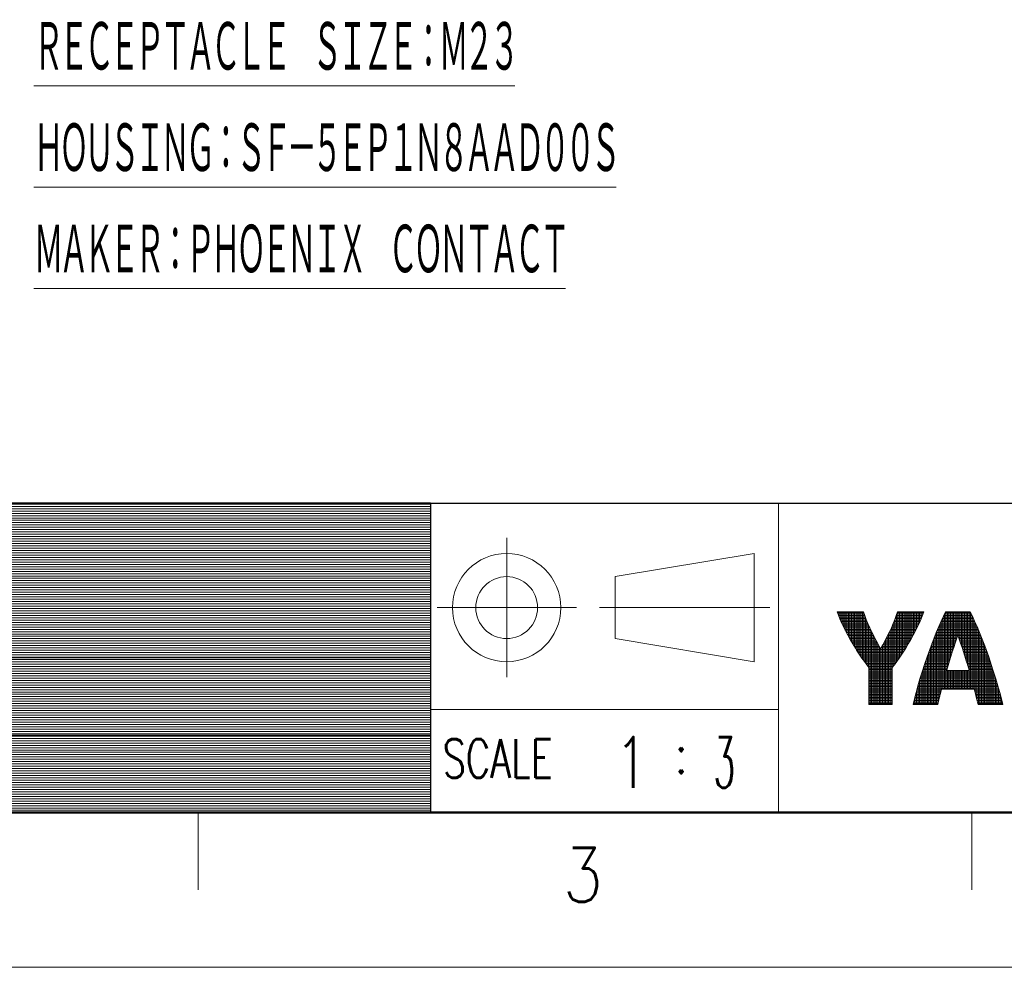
# Model space of a CAD drawing. Header units: millimetres. Extents: x 0 to 1300, y 0 to 891.
# Tile 2 of 141: x 295 to 486, y 0 to 184. Entities that reach past the tile are written whole.
import ezdxf

# ---------------------------------------------------------------- set-up
doc = ezdxf.new("R2010")
doc.units = ezdxf.units.MM
doc.header["$LTSCALE"] = 0.545669
doc.layers.add('NoLayerName_001', color=7, linetype='Continuous')
doc.styles.get("Standard").update_dxf_attribs({"font": 'txt', "bigfont": 'extfont2'})

# ---------------------------------------------------------------- blocks, each defined once
blk = doc.blocks.new('*X58')
at = {"color": 2, "linetype": 'Continuous', "lineweight": 13}
for p, q in [((0, 5.967), (1.699, 5.967)), ((0.012, 5.936), (0.012, 6.001)), ((0.038, 5.867), (1.734, 5.867)), ((0.076, 5.767), (1.769, 5.767)), ((0.112, 5.679), (0.112, 6.001)), ((0.212, 5.441), (0.212, 6.001)), ((0.312, 5.218), (0.312, 6.001)), ((0.412, 5.005), (0.412, 6.001)), ((0.512, 4.803), (0.512, 6.001)), ((0.612, 4.609), (0.612, 6.001)), ((0.712, 4.421), (0.712, 6.001)), ((0.812, 4.239), (0.812, 6.001)), ((0.912, 4.065), (0.912, 6.001)), ((1.012, 3.893), (1.012, 6.001)), ((1.112, 3.728), (1.112, 6.001)), ((1.212, 3.565), (1.212, 6.001)), ((1.312, 3.41), (1.312, 6.001)), ((1.412, 3.255), (1.412, 6.001)), ((1.512, 3.109), (1.512, 6.001)), ((1.612, 2.964), (1.612, 6.001)), ((1.712, 2.824), (1.712, 5.931)), ((3.806, 5.767), (5.499, 5.767)), ((3.812, 2.754), (3.812, 5.784)), ((3.841, 5.867), (5.537, 5.867)), ((3.876, 5.967), (5.575, 5.967)), ((3.912, 2.893), (3.912, 6.001)), ((4.012, 3.034), (4.012, 6.001)), ((4.112, 3.18), (4.112, 6.001)), ((4.212, 3.331), (4.212, 6.001)), ((4.312, 3.485), (4.312, 6.001)), ((4.412, 3.643), (4.412, 6.001)), ((4.512, 3.809), (4.512, 6.001)), ((4.612, 3.976), (4.612, 6.001)), ((4.712, 4.149), (4.712, 6.001)), ((4.812, 4.329), (4.812, 6.001)), ((4.912, 4.512), (4.912, 6.001)), ((5.012, 4.703), (5.012, 6.001)), ((5.112, 4.902), (5.112, 6.001)), ((5.212, 5.108), (5.212, 6.001)), ((5.312, 5.324), (5.312, 6.001)), ((5.412, 5.554), (5.412, 6.001)), ((5.512, 5.801), (5.512, 6.001)), ((0.116, 5.667), (1.806, 5.667)), ((0.157, 5.567), (1.844, 5.567)), ((0.2, 5.467), (1.883, 5.467)), ((0.244, 5.367), (1.923, 5.367)), ((0.289, 5.267), (1.964, 5.267)), ((0.335, 5.167), (2.006, 5.167)), ((1.812, 2.69), (1.812, 5.653)), ((1.912, 2.558), (1.912, 5.395)), ((2.012, 2.433), (2.012, 5.155)), ((3.568, 5.167), (5.239, 5.167)), ((3.611, 5.267), (5.286, 5.267)), ((3.612, 2.494), (3.612, 5.269)), ((3.652, 5.367), (5.331, 5.367)), ((3.692, 5.467), (5.374, 5.467)), ((3.712, 2.622), (3.712, 5.517)), ((3.731, 5.567), (5.417, 5.567)), ((3.769, 5.667), (5.458, 5.667)), ((0.382, 5.067), (2.05, 5.067)), ((0.431, 4.967), (2.093, 4.967)), ((0.48, 4.867), (2.139, 4.867)), ((0.529, 4.767), (2.185, 4.767)), ((0.582, 4.667), (2.232, 4.667)), ((0.634, 4.567), (2.281, 4.567)), ((0.687, 4.467), (2.33, 4.467)), ((2.112, 0), (2.112, 4.927)), ((2.212, 0), (2.212, 4.71)), ((2.312, 0), (2.312, 4.504)), ((3.245, 4.467), (4.888, 4.467)), ((3.294, 4.567), (4.941, 4.567)), ((3.312, 0), (3.312, 4.605)), ((3.342, 4.667), (4.993, 4.667)), ((3.389, 4.767), (5.045, 4.767)), ((3.412, 0), (3.412, 4.816)), ((3.435, 4.867), (5.095, 4.867)), ((3.481, 4.967), (5.144, 4.967)), ((3.512, 0), (3.512, 5.037)), ((3.525, 5.067), (5.193, 5.067)), ((0.742, 4.367), (2.38, 4.367)), ((0.796, 4.267), (2.432, 4.267)), ((0.853, 4.167), (2.483, 4.167)), ((0.91, 4.067), (2.537, 4.067)), ((0.968, 3.967), (2.591, 3.967)), ((1.027, 3.867), (2.645, 3.867)), ((2.412, 0), (2.412, 4.306)), ((2.512, 0), (2.512, 4.113)), ((2.612, 0), (2.612, 3.929)), ((2.912, 0), (2.912, 3.836)), ((2.929, 3.867), (4.547, 3.867)), ((2.984, 3.967), (4.607, 3.967)), ((3.012, 0), (3.012, 4.019)), ((3.038, 4.067), (4.664, 4.067)), ((3.091, 4.167), (4.722, 4.167)), ((3.112, 0), (3.112, 4.207)), ((3.143, 4.267), (4.778, 4.267)), ((3.194, 4.367), (4.833, 4.367)), ((3.212, 0), (3.212, 4.401)), ((1.088, 3.767), (2.702, 3.767)), ((1.148, 3.667), (2.759, 3.667)), ((1.211, 3.567), (4.364, 3.567)), ((1.274, 3.467), (4.3, 3.467)), ((1.339, 3.367), (4.235, 3.367)), ((1.404, 3.267), (4.171, 3.267)), ((2.712, 0), (2.712, 3.75)), ((2.812, 0), (2.812, 3.66)), ((2.816, 3.667), (4.426, 3.667)), ((2.873, 3.767), (4.487, 3.767)), ((1.472, 3.167), (4.103, 3.167)), ((1.54, 3.067), (4.035, 3.067)), ((1.609, 2.967), (3.965, 2.967)), ((1.681, 2.867), (3.894, 2.867)), ((1.753, 2.767), (3.822, 2.767)), ((1.829, 2.667), (3.746, 2.667)), ((1.905, 2.567), (3.67, 2.567)), ((1.984, 2.467), (3.59, 2.467)), ((2.037, 2.367), (3.537, 2.367)), ((2.037, 2.267), (3.537, 2.267)), ((2.037, 2.167), (3.537, 2.167)), ((2.037, 2.067), (3.537, 2.067)), ((2.037, 1.967), (3.537, 1.967)), ((2.037, 1.867), (3.537, 1.867)), ((2.037, 1.767), (3.537, 1.767)), ((2.037, 1.667), (3.537, 1.667)), ((2.037, 1.567), (3.537, 1.567)), ((2.037, 1.467), (3.537, 1.467)), ((2.037, 1.367), (3.537, 1.367)), ((2.037, 1.267), (3.537, 1.267)), ((2.037, 1.167), (3.537, 1.167)), ((2.037, 1.067), (3.537, 1.067)), ((2.037, 0.967), (3.537, 0.967)), ((2.037, 0.867), (3.537, 0.867)), ((2.037, 0.767), (3.537, 0.767)), ((2.037, 0.667), (3.537, 0.667)), ((2.037, 0.567), (3.537, 0.567)), ((2.037, 0.467), (3.537, 0.467)), ((2.037, 0.367), (3.537, 0.367)), ((2.037, 0.267), (3.537, 0.267)), ((2.037, 0.167), (3.537, 0.167)), ((2.037, 0.067), (3.537, 0.067))]:
    blk.add_line(p, q, dxfattribs=at)
blk = doc.blocks.new('*X63')
at = {"color": 2, "linetype": 'Continuous', "lineweight": 13}
for p, q in [((1.971, 5.766), (3.797, 5.766)), ((2.009, 1), (2.009, 5.844)), ((2.019, 5.866), (3.749, 5.866)), ((2.068, 5.966), (3.7, 5.966)), ((2.109, 1), (2.109, 6)), ((2.209, 2.39), (2.209, 6)), ((2.309, 2.726), (2.309, 6)), ((2.409, 3.052), (2.409, 6)), ((2.509, 3.369), (2.509, 6)), ((2.609, 3.678), (2.609, 6)), ((2.709, 3.978), (2.709, 6)), ((2.809, 4.269), (2.809, 6)), ((2.909, 4.414), (2.909, 6)), ((3.009, 4.126), (3.009, 6)), ((3.109, 3.83), (3.109, 6)), ((3.209, 3.526), (3.209, 6)), ((3.309, 3.214), (3.309, 6)), ((3.409, 2.892), (3.409, 6)), ((3.509, 2.562), (3.509, 6)), ((3.609, 2.222), (3.609, 6)), ((3.709, 1), (3.709, 5.949)), ((3.809, 1), (3.809, 5.743)), ((1.699, 5.166), (4.069, 5.166)), ((1.709, 0.532), (1.709, 5.189)), ((1.742, 5.266), (4.026, 5.266)), ((1.786, 5.366), (3.982, 5.366)), ((1.809, 0.936), (1.809, 5.417)), ((1.831, 5.466), (3.937, 5.466)), ((1.877, 5.566), (3.891, 5.566)), ((1.909, 1), (1.909, 5.634)), ((1.924, 5.666), (3.844, 5.666)), ((3.909, 1), (3.909, 5.527)), ((4.009, 0.738), (4.009, 5.305)), ((1.408, 4.466), (2.878, 4.466)), ((1.409, 0), (1.409, 4.468)), ((1.448, 4.566), (4.32, 4.566)), ((1.488, 4.666), (4.28, 4.666)), ((1.509, 0), (1.509, 4.717)), ((1.529, 4.766), (4.239, 4.766)), ((1.571, 4.866), (4.197, 4.866)), ((1.609, 0.106), (1.609, 4.956)), ((1.613, 4.966), (4.155, 4.966)), ((1.655, 5.066), (4.113, 5.066)), ((2.89, 4.466), (4.36, 4.466)), ((4.109, 0.327), (4.109, 5.077)), ((4.209, 0), (4.209, 4.838)), ((4.309, 0), (4.309, 4.596)), ((1.175, 3.866), (2.671, 3.866)), ((1.209, 0), (1.209, 3.954)), ((1.213, 3.966), (2.705, 3.966)), ((1.251, 4.066), (2.739, 4.066)), ((1.29, 4.166), (2.773, 4.166)), ((1.309, 0), (1.309, 4.216)), ((1.328, 4.266), (2.808, 4.266)), ((1.368, 4.366), (2.843, 4.366)), ((2.925, 4.366), (4.4, 4.366)), ((2.96, 4.266), (4.44, 4.266)), ((2.995, 4.166), (4.478, 4.166)), ((3.029, 4.066), (4.516, 4.066)), ((3.063, 3.966), (4.555, 3.966)), ((3.097, 3.866), (4.593, 3.866)), ((4.409, 0), (4.409, 4.345)), ((4.509, 0), (4.509, 4.087)), ((4.609, 0), (4.609, 3.825)), ((0.956, 3.266), (2.476, 3.266)), ((0.992, 3.366), (2.508, 3.366)), ((1.009, 0), (1.009, 3.412)), ((1.028, 3.466), (2.54, 3.466)), ((1.065, 3.566), (2.572, 3.566)), ((1.101, 3.666), (2.605, 3.666)), ((1.109, 0), (1.109, 3.686)), ((1.138, 3.766), (2.638, 3.766)), ((3.13, 3.766), (4.63, 3.766)), ((3.163, 3.666), (4.667, 3.666)), ((3.196, 3.566), (4.703, 3.566)), ((3.228, 3.466), (4.74, 3.466)), ((3.26, 3.366), (4.776, 3.366)), ((3.292, 3.266), (4.812, 3.266)), ((4.709, 0), (4.709, 3.552)), ((4.809, 0), (4.809, 3.275)), ((0.716, 2.566), (2.261, 2.566)), ((0.75, 2.666), (2.291, 2.666)), ((0.784, 2.766), (2.321, 2.766)), ((0.809, 0), (0.809, 2.839)), ((0.818, 2.866), (2.351, 2.866)), ((0.852, 2.966), (2.382, 2.966)), ((0.886, 3.066), (2.413, 3.066)), ((0.909, 0), (0.909, 3.131)), ((0.921, 3.166), (2.444, 3.166)), ((3.324, 3.166), (4.847, 3.166)), ((3.355, 3.066), (4.882, 3.066)), ((3.386, 2.966), (4.916, 2.966)), ((3.417, 2.866), (4.95, 2.866)), ((3.447, 2.766), (4.984, 2.766)), ((3.477, 2.666), (5.018, 2.666)), ((3.507, 2.566), (5.051, 2.566)), ((4.909, 0), (4.909, 2.988)), ((5.009, 0), (5.009, 2.694)), ((0.509, 0), (0.509, 1.915)), ((0.524, 1.966), (5.244, 1.966)), ((0.555, 2.066), (5.213, 2.066)), ((0.587, 2.166), (5.181, 2.166)), ((0.609, 0), (0.609, 2.234)), ((0.619, 2.266), (2.172, 2.266)), ((0.652, 2.366), (2.202, 2.366)), ((0.684, 2.466), (2.231, 2.466)), ((0.709, 0), (0.709, 2.542)), ((2.209, 1), (2.209, 2.2)), ((2.309, 1), (2.309, 2.2)), ((2.409, 1), (2.409, 2.2)), ((2.509, 1), (2.509, 2.2)), ((2.609, 1), (2.609, 2.2)), ((2.709, 1), (2.709, 2.2)), ((2.809, 1), (2.809, 2.2)), ((2.909, 1), (2.909, 2.2)), ((3.009, 1), (3.009, 2.2)), ((3.109, 1), (3.109, 2.2)), ((3.209, 1), (3.209, 2.2)), ((3.309, 1), (3.309, 2.2)), ((3.409, 1), (3.409, 2.2)), ((3.509, 1), (3.509, 2.2)), ((3.537, 2.466), (5.084, 2.466)), ((3.566, 2.366), (5.116, 2.366)), ((3.595, 2.266), (5.149, 2.266)), ((3.609, 1), (3.609, 2.2)), ((5.109, 0), (5.109, 2.39)), ((5.209, 0), (5.209, 2.08)), ((0.344, 1.366), (5.424, 1.366)), ((0.373, 1.466), (5.395, 1.466)), ((0.402, 1.566), (5.366, 1.566)), ((0.409, 0), (0.409, 1.588)), ((0.432, 1.666), (5.336, 1.666)), ((0.463, 1.766), (5.305, 1.766)), ((0.493, 1.866), (5.274, 1.866)), ((5.309, 0), (5.309, 1.756)), ((5.409, 0), (5.409, 1.42)), ((0.15, 0.666), (1.742, 0.666)), ((0.176, 0.766), (1.766, 0.766)), ((0.203, 0.866), (1.791, 0.866)), ((0.209, 0), (0.209, 0.886)), ((0.231, 0.966), (1.816, 0.966)), ((0.258, 1.066), (5.51, 1.066)), ((0.286, 1.166), (5.482, 1.166)), ((0.309, 0), (0.309, 1.246)), ((0.314, 1.266), (5.453, 1.266)), ((3.951, 0.966), (5.537, 0.966)), ((3.977, 0.866), (5.565, 0.866)), ((4.002, 0.766), (5.592, 0.766)), ((4.026, 0.666), (5.618, 0.666)), ((5.509, 0), (5.509, 1.07)), ((5.609, 0), (5.609, 0.704)), ((0, 0.066), (1.599, 0.066)), ((0.009, 0), (0.009, 0.102)), ((0.024, 0.166), (1.622, 0.166)), ((0.048, 0.266), (1.645, 0.266)), ((0.072, 0.366), (1.669, 0.366)), ((0.098, 0.466), (1.692, 0.466)), ((0.109, 0), (0.109, 0.507)), ((0.124, 0.566), (1.717, 0.566)), ((4.051, 0.566), (5.644, 0.566)), ((4.075, 0.466), (5.67, 0.466)), ((4.099, 0.366), (5.696, 0.366)), ((4.122, 0.266), (5.72, 0.266)), ((4.146, 0.166), (5.744, 0.166)), ((4.169, 0.066), (5.768, 0.066)), ((5.709, 0), (5.709, 0.313))]:
    blk.add_line(p, q, dxfattribs=at)
blk = doc.blocks.new('JZB_0004')
at = {"layer": 'NoLayerName_001', "color": 3, "lineweight": 13, "char_height": 3.27, "attachment_point": 5}
for s, insert in [('\\A1;\\W0.7500;1', (0.818, 1.635)), ('\\A1;\\W0.5000;3', (6.818, 1.635))]:
    blk.add_mtext(s, dxfattribs=dict(at, insert=insert))
blk = doc.blocks.new('*X18')
at = {"color": 7, "linetype": 'Continuous', "lineweight": 13}
for p, q in [((0, 19.8), (100, 19.8)), ((0, 19.65), (100, 19.65)), ((0, 19.5), (100, 19.5)), ((0, 19.35), (100, 19.35)), ((0, 19.2), (100, 19.2)), ((0, 19.05), (100, 19.05)), ((0, 18.9), (100, 18.9)), ((0, 18.75), (100, 18.75)), ((0, 18.6), (100, 18.6)), ((0, 18.45), (100, 18.45)), ((0, 18.3), (100, 18.3)), ((0, 18.15), (100, 18.15)), ((0, 18), (100, 18)), ((0, 17.85), (100, 17.85)), ((0, 17.7), (100, 17.7)), ((0, 17.55), (100, 17.55)), ((0, 17.4), (100, 17.4)), ((0, 17.25), (100, 17.25)), ((0, 17.1), (100, 17.1)), ((0, 16.95), (100, 16.95)), ((0, 16.8), (100, 16.8)), ((0, 16.65), (100, 16.65)), ((0, 16.5), (100, 16.5)), ((0, 16.35), (100, 16.35)), ((0, 16.2), (100, 16.2)), ((0, 16.05), (100, 16.05)), ((0, 15.9), (100, 15.9)), ((0, 15.75), (100, 15.75)), ((0, 15.6), (100, 15.6)), ((0, 15.45), (100, 15.45)), ((0, 15.3), (100, 15.3)), ((0, 15.15), (100, 15.15)), ((0, 15), (100, 15)), ((0, 14.85), (100, 14.85)), ((0, 14.7), (100, 14.7)), ((0, 14.55), (100, 14.55)), ((0, 14.4), (100, 14.4)), ((0, 14.25), (100, 14.25)), ((0, 14.1), (100, 14.1)), ((0, 13.95), (100, 13.95)), ((0, 13.8), (100, 13.8)), ((0, 13.65), (100, 13.65)), ((0, 13.5), (100, 13.5)), ((0, 13.35), (100, 13.35)), ((0, 13.2), (100, 13.2)), ((0, 13.05), (100, 13.05)), ((0, 12.9), (100, 12.9)), ((0, 12.75), (100, 12.75)), ((0, 12.6), (100, 12.6)), ((0, 12.45), (100, 12.45)), ((0, 12.3), (100, 12.3)), ((0, 12.15), (100, 12.15)), ((0, 12), (100, 12)), ((0, 11.85), (100, 11.85)), ((0, 11.7), (100, 11.7)), ((0, 11.55), (100, 11.55)), ((0, 11.4), (100, 11.4)), ((0, 11.25), (100, 11.25)), ((0, 11.1), (100, 11.1)), ((0, 10.95), (100, 10.95)), ((0, 10.8), (100, 10.8)), ((0, 10.65), (100, 10.65)), ((0, 10.5), (100, 10.5)), ((0, 10.35), (100, 10.35)), ((0, 10.2), (100, 10.2)), ((0, 10.05), (100, 10.05)), ((0, 9.9), (100, 9.9)), ((0, 9.75), (100, 9.75)), ((0, 9.6), (100, 9.6)), ((0, 9.45), (100, 9.45)), ((0, 9.3), (100, 9.3)), ((0, 9.15), (100, 9.15)), ((0, 9), (100, 9)), ((0, 8.85), (100, 8.85)), ((0, 8.7), (100, 8.7)), ((0, 8.55), (100, 8.55)), ((0, 8.4), (100, 8.4)), ((0, 8.25), (100, 8.25)), ((0, 8.1), (100, 8.1)), ((0, 7.95), (100, 7.95)), ((0, 7.8), (100, 7.8)), ((0, 7.65), (100, 7.65)), ((0, 7.5), (100, 7.5)), ((0, 7.35), (100, 7.35)), ((0, 7.2), (100, 7.2)), ((0, 7.05), (100, 7.05)), ((0, 6.9), (100, 6.9)), ((0, 6.75), (100, 6.75)), ((0, 6.6), (100, 6.6)), ((0, 6.45), (100, 6.45)), ((0, 6.3), (100, 6.3)), ((0, 6.15), (100, 6.15)), ((0, 6), (100, 6)), ((0, 5.85), (100, 5.85)), ((0, 5.7), (100, 5.7)), ((0, 5.55), (100, 5.55)), ((0, 5.4), (100, 5.4)), ((0, 5.25), (100, 5.25)), ((0, 5.1), (100, 5.1)), ((0, 4.95), (100, 4.95)), ((0, 4.8), (100, 4.8)), ((0, 4.65), (100, 4.65)), ((0, 4.5), (100, 4.5)), ((0, 4.35), (100, 4.35)), ((0, 4.2), (100, 4.2)), ((0, 4.05), (100, 4.05)), ((0, 3.9), (100, 3.9)), ((0, 3.75), (100, 3.75)), ((0, 3.6), (100, 3.6)), ((0, 3.45), (100, 3.45)), ((0, 3.3), (100, 3.3)), ((0, 3.15), (100, 3.15)), ((0, 3), (100, 3)), ((0, 2.85), (100, 2.85)), ((0, 2.7), (100, 2.7)), ((0, 2.55), (100, 2.55)), ((0, 2.4), (100, 2.4)), ((0, 2.25), (100, 2.25)), ((0, 2.1), (100, 2.1)), ((0, 1.95), (100, 1.95)), ((0, 1.8), (100, 1.8)), ((0, 1.65), (100, 1.65)), ((0, 1.5), (100, 1.5)), ((0, 1.35), (100, 1.35)), ((0, 1.2), (100, 1.2)), ((0, 1.05), (100, 1.05)), ((0, 0.9), (100, 0.9)), ((0, 0.75), (100, 0.75)), ((0, 0.6), (100, 0.6)), ((0, 0.45), (100, 0.45)), ((0, 0.3), (100, 0.3)), ((0, 0.15), (100, 0.15)), ((0, 0), (100, 0))]:
    blk.add_line(p, q, dxfattribs=at)
blk = doc.blocks.new('JZB_0005')
at = {"layer": 'NoLayerName_001', "color": 7, "linetype": 'Continuous', "lineweight": 25}
for p, q in [((100, 20), (0, 20)), ((100, 20), (100, 0)), ((0, 0), (100, 0))]:
    blk.add_line(p, q, dxfattribs=at)
blk.add_blockref('*X18', (0, 0.15))

msp = doc.modelspace()

# ---------------------------------------------------------------- linework, layer by layer
at = {"layer": 'NoLayerName_001', "color": 7, "linetype": 'Continuous', "lineweight": 25}
msp.add_line((75, 90), (1230, 90), dxfattribs=at)
at = {"layer": 'NoLayerName_001', "color": 2, "linetype": 'Continuous', "lineweight": 13}
for p, q in [((375, 90), (375, 30)), ((442.49999962, 90), (442.49999815, 30)), ((389.79007652, 83.28331881), (389.79007652, 56.28331881)), ((437.796077, 80.27311169), (410.796077, 75.77311169)), ((437.796077, 59.27311169), (437.796077, 80.27311169)), ((375, 75), (75, 75)), ((410.796077, 75.77311169), (410.796077, 63.77311169)), ((376.30508841, 69.77311117), (403.30508841, 69.77311221)), ((407.796077, 69.77311169), (440.796077, 69.77311169)), ((453.87608973, 68.9494867), (454.12600456, 68.28551705)), ((458.97655724, 68.9494867), (453.87608973, 68.9494867)), ((459.23165661, 68.21681747), (458.97655724, 68.9494867)), ((465.57558162, 68.9494867), (465.32121833, 68.21863026)), ((470.67563573, 68.9494867), (465.57558162, 68.9494867)), ((470.42567456, 68.28538871), (470.67563573, 68.9494867)), ((474.87655572, 68.9494867), (474.46792307, 68.10858976)), ((479.67524487, 68.9494867), (474.87655572, 68.9494867)), ((480.08384889, 68.10849367), (479.67524487, 68.9494867)), ((454.12600456, 68.28551705), (454.41349369, 67.58032951)), ((454.41349369, 67.58032951), (454.73910526, 66.83624036)), ((454.73910526, 66.83624036), (455.10258919, 66.05695611)), ((459.51769482, 67.45823649), (459.23165661, 68.21681747)), ((459.83479686, 66.67591054), (459.51769482, 67.45823649)), ((465.0358475, 67.46163832), (464.71930498, 66.68059433)), ((465.32121833, 68.21863026), (465.0358475, 67.46163832)), ((469.44897424, 66.0564991), (469.81248883, 66.83587495)), ((469.81248883, 66.83587495), (470.13814048, 67.58007676)), ((470.13814048, 67.58007676), (470.42567456, 68.28538871)), ((474.03039035, 67.15834972), (473.56693662, 66.0997628)), ((474.46792307, 68.10858976), (474.03039035, 67.15834972)), ((480.52136418, 67.15811641), (480.08384889, 68.10849367)), ((480.98481499, 66.09934292), (480.52136418, 67.15811641)), ((455.10258919, 66.05695611), (455.50268199, 65.24781968)), ((455.50268199, 65.24781968), (455.93688542, 64.41602367)), ((460.18272073, 65.87259353), (459.83479686, 66.67591054)), ((460.56079923, 65.05166438), (460.18272073, 65.87259353)), ((460.96788609, 64.21714697), (460.56079923, 65.05166438)), ((463.9939187, 65.0576498), (463.58679414, 64.22299316)), ((464.37178868, 65.87816638), (463.9939187, 65.0576498)), ((464.71930498, 66.68059433), (464.37178868, 65.87816638)), ((468.61466685, 64.41548778), (469.04886554, 65.24730238)), ((469.04886554, 65.24730238), (469.44897424, 66.0564991)), ((473.08194897, 64.93776208), (472.58127162, 63.68174622)), ((473.56693662, 66.0997628), (473.08194897, 64.93776208)), ((481.46981718, 64.93709902), (480.98481499, 66.09934292)), ((481.97052859, 63.68077858), (481.46981718, 64.93709902)), ((410.796077, 63.77311169), (437.796077, 59.27311169)), ((455.93688542, 64.41602367), (456.40126812, 63.57073829)), ((456.40126812, 63.57073829), (456.89033585, 62.72308252)), ((461.40231195, 63.37370461), (460.96788609, 64.21714697)), ((461.86185621, 62.52660138), (461.40231195, 63.37370461)), ((463.15204122, 63.37879999), (462.69184649, 62.53029837)), ((463.58679414, 64.22299316), (463.15204122, 63.37879999)), ((467.6613089, 62.7226675), (468.15031514, 63.57023456)), ((468.15031514, 63.57023456), (468.61466685, 64.41548778)), ((472.58127162, 63.68174622), (472.07210846, 62.34577655)), ((476.73855922, 62.85165176), (477.00928832, 63.64294023)), ((477.00928832, 63.64294023), (477.2754869, 64.40090151)), ((477.2754869, 64.40090151), (477.54053286, 63.64658772)), ((477.54053286, 63.64658772), (477.81020258, 62.85870346)), ((482.47974581, 62.34444238), (481.97052859, 63.68077858)), ((456.89033585, 62.72308252), (457.39702949, 61.88585978)), ((457.39702949, 61.88585978), (457.63167188, 61.51132879)), ((457.63167188, 61.51132879), (458.14571428, 60.71873331)), ((462.27586273, 61.7981666), (461.86185621, 62.52660138)), ((462.69184649, 62.53029837), (462.27586273, 61.7981666)), ((466.40525561, 60.71732465), (466.91912313, 61.50957078)), ((466.91912313, 61.50957078), (467.15470869, 61.88559033)), ((467.15470869, 61.88559033), (467.6613089, 62.7226675)), ((472.07210846, 62.34577655), (471.56274308, 60.94828989)), ((475.91299665, 60.31107448), (476.18885323, 61.18165362)), ((476.18885323, 61.18165362), (476.46458963, 62.02999215)), ((476.46458963, 62.02999215), (476.73855922, 62.85165176)), ((477.81020258, 62.85870346), (478.08326106, 62.04003382)), ((478.08326106, 62.04003382), (478.35828959, 61.19409265)), ((478.35828959, 61.19409265), (478.63369293, 60.32514298)), ((482.98918373, 60.94653259), (482.47974581, 62.34444238)), ((75, 60), (375, 60)), ((458.14571428, 60.71873331), (458.6504567, 59.97715129)), ((458.6504567, 59.97715129), (459.13691542, 59.2972398)), ((459.13691542, 59.2972398), (459.59744524, 58.68661446)), ((464.95412193, 58.68631732), (465.41446067, 59.29659219)), ((465.41446067, 59.29659219), (465.90071349, 59.97612328)), ((465.90071349, 59.97612328), (466.40525561, 60.71732465)), ((471.30099061, 60.20519204), (470.81016505, 58.76239454)), ((471.56274308, 60.94828989), (471.30099061, 60.20519204)), ((475.36823348, 58.52449495), (475.63881801, 59.42341539)), ((475.63881801, 59.42341539), (475.91299665, 60.31107448)), ((478.63369293, 60.32514298), (478.90771685, 59.43818624)), ((478.90771685, 59.43818624), (479.17847727, 58.53891258)), ((483.24875095, 60.20960003), (482.98918373, 60.94653259)), ((483.73977575, 58.76630303), (483.24875095, 60.20960003)), ((459.59744524, 58.68661446), (460.02616714, 58.14954233)), ((460.02616714, 58.14982909), (460.02616714, 50.94696125)), ((464.52555832, 58.14954233), (464.95412193, 58.68631732)), ((464.52555832, 50.94696125), (464.52555832, 58.14954233)), ((470.34488744, 57.32856156), (469.91174741, 55.92580297)), ((470.81016505, 58.76239454), (470.34488744, 57.32856156)), ((475.08283982, 57.55011958), (475.10323176, 57.62068007)), ((479.46813398, 57.55011958), (475.08283982, 57.55011958)), ((475.10323176, 57.62068007), (475.36823348, 58.52449495)), ((479.17847727, 58.53891258), (479.44400189, 57.63360628)), ((479.44400189, 57.63360628), (479.46813398, 57.55011958)), ((484.20528553, 57.331867), (483.73977575, 58.76630303)), ((484.63867686, 55.92843876), (484.20528553, 57.331867)), ((469.91174741, 55.92580297), (469.51573284, 54.57315775)), ((485.03494859, 54.57509573), (484.63867686, 55.92843876)), ((469.51573284, 54.57315775), (469.16016586, 53.28594866)), ((473.67042894, 52.22607862), (474.01776261, 53.63401732)), ((474.01776261, 53.63401732), (474.09854633, 53.94986253)), ((474.09854633, 53.94986253), (480.45242747, 53.94986253)), ((480.45242747, 53.94986253), (480.55059014, 53.56522206)), ((480.55059014, 53.56522206), (480.89386392, 52.17149616)), ((485.39076717, 53.28719614), (485.03494859, 54.57509573)), ((468.84679719, 52.07560697), (468.57600253, 50.94985501)), ((469.16016586, 53.28594866), (468.84679719, 52.07560697)), ((473.37593187, 50.94985501), (473.67042894, 52.22607862)), ((480.89386392, 52.17149616), (481.17545533, 50.94985501)), ((485.7043731, 52.07620095), (485.39076717, 53.28719614)), ((485.97538467, 50.94985501), (485.7043731, 52.07620095)), ((442.49999872, 50.00010249), (375.00000087, 50.0001)), ((460.02616714, 50.94696125), (464.52573746, 50.94696125)), ((468.57600253, 50.94985501), (473.37593187, 50.94985501)), ((481.17545533, 50.94985501), (485.97538467, 50.94985501)), ((375, 45), (75, 45)), ((330, 30), (330, 15)), ((480, 30), (480, 15))]:
    msp.add_line(p, q, dxfattribs=at)
at = {"layer": 'NoLayerName_001', "color": 7, "linetype": 'Continuous', "lineweight": 50}
msp.add_line((1230, 30), (75, 30), dxfattribs=at)
at = {"layer": 'NoLayerName_001', "color": 7, "linetype": 'Continuous', "lineweight": 13}
msp.add_line((1260, 0), (0, 0), dxfattribs=at)
at = {"layer": 'NoLayerName_001', "color": 2, "linetype": 'Continuous', "lineweight": 13}
for radius in [10.5, 6]:
    msp.add_circle((389.79007647, 69.77310971), radius, dxfattribs=at)

# ---------------------------------------------------------------- block references
at = {"layer": 'NoLayerName_001', "xscale": 3, "yscale": 3, "zscale": 3}
for name, p in [('JZB_0005', (75, 30)), ('JZB_0004', (411.54748535, 34.84499931)), ('*X58', (453.91392517, 50.94696236)), ('*X63', (468.62388611, 50.94985771))]:
    msp.add_blockref(name, p, dxfattribs=at)

# ---------------------------------------------------------------- texts
at = {"layer": 'NoLayerName_001', "color": 3, "lineweight": 13, "char_height": 10.5, "attachment_point": 7, "line_spacing_factor": 1.122857}
for s, insert in [('\\A1;\\W0.5000;\\T0.8333;\\LＲＥＣＥＰＴＡＣＬＥ\u3000ＳＩＺＥ：Ｍ２３\\l\\P\\LＨＯＵＳＩＮＧ：ＳＦ－５ＥＰ１Ｎ８ＡＡＤ００Ｓ\\l\\P\\LＭＡＫＥＲ：ＰＨＯＥＮＩＸ\u3000ＣＯＮＴＡＣＴ\\l', (298.10436339, 133.79828546)), ('\\A1;\\W0.5000;\\T0.8333;\\LＲＥＣＥＰＴＡＣＬＥ\u3000ＳＩＺＥ：Ｍ１２\\l\\P\\LＨＯＵＳＩＮＧ：ＳＡＣＣ－ＭＳＱ－Ｍ１２ＭＳ－２５－３，２\u3000ＳＣＯ\\l\\P\\LＭＡＫＥＲ：ＰＨＯＥＮＩＸ\u3000ＣＯＮＴＡＣＴ\\l', (93.72306559, 99.63828636))]:
    msp.add_mtext(s, dxfattribs=dict(at, insert=insert))
at = {"layer": 'NoLayerName_001', "color": 2, "lineweight": 13, "attachment_point": 7}
for s, insert, char_height in [('\\A1;\\W0.7000;SCALE', (377.36725931, 36.75491133), 7.5), ('\\A1;\\W0.8600;:', (422.24999682, 37.61967336), 7.5), ('\\A1;\\W0.8600;3', (400.662816, 12.678192), 10.5)]:
    msp.add_mtext(s, dxfattribs=dict(at, insert=insert, char_height=char_height))

doc.saveas('drawing.dxf')
